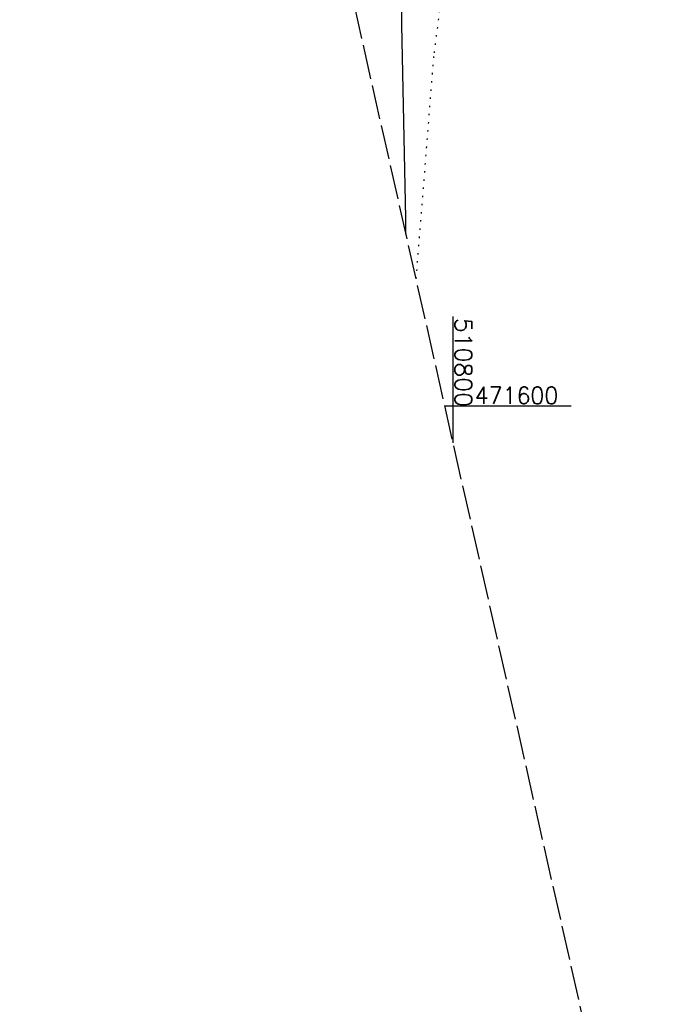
# Model space of a CAD drawing. Extents: x 510737 to 511220, y 470973 to 471938.
# Tile 17 of 25: x 510737 to 510831, y 471513 to 471656. Entities that reach past the tile are written whole.
import ezdxf

# ---------------------------------------------------------------- set-up
doc = ezdxf.new("R2010")
doc.units = 0
doc.header["$LTSCALE"] = 10
doc.header["$MEASUREMENT"] = 0
for name, pattern in [('LT00', [0]), ('LT14', [0.6, 0.5, -0.1]), ('PUNKTX2_STR', [0.6, 0.1, -0.5])]:
    doc.linetypes.add(name, pattern=pattern)
for name, color, linetype in [('--WASSER_GRENZE', 180, 'PUNKTX2_STR'), ('DFK_KATASTER', 250, 'LT00'), ('V95_RASTER', 250, 'LT00')]:
    doc.layers.add(name, color=color, linetype=linetype)
doc.layers.add('-BLATT_95-RAND', color=7, linetype='LT14', plot=False)
doc.styles.get("Standard").update_dxf_attribs({"font": 'romans.shx'})

msp = doc.modelspace()

# ---------------------------------------------------------------- linework, layer by layer
at = {"layer": '--WASSER_GRENZE', "ltscale": 0.2}
msp.add_lwpolyline([(510758.03, 471879.95), (510758.92, 471877.58), (510767.7, 471856.1), (510772.02, 471842.57), (510774.82, 471821.47), (510776.33, 471813.75), (510782.97, 471789.37), (510786.24, 471773.1), (510792.15, 471747.79), (510795.43, 471732.35), (510797.28, 471724.16), (510799.02, 471711.02), (510800.42, 471692.08), (510800.64, 471678.4), (510798.98, 471664.91), (510797.18, 471651.07), (510794.6, 471618.51)], dxfattribs=at)
at = {"layer": '-BLATT_95-RAND'}
msp.add_lwpolyline([(510736.69, 471875.13), (510940.32, 470972.83), (511220.28, 471036.01), (511016.64, 471938.32), (510736.69, 471875.13)], dxfattribs=at)
at = {"layer": 'DFK_KATASTER'}
for p, q in [((510792.57, 471655.71), (510792.67, 471668.86)), ((510793.12, 471627.46), (510792.57, 471655.71)), ((510793.11, 471625.12), (510793.12, 471627.46))]:
    msp.add_line(p, q, dxfattribs=at)
at = {"layer": 'V95_RASTER'}
for p, q in [((510800, 471613.09), (510800, 471594.59)), ((510798.78, 471600), (510817.28, 471600))]:
    msp.add_line(p, q, dxfattribs=at)

# ---------------------------------------------------------------- texts
for s, rotation, width, p in [(' 510800', 269.9998, 1.014, (510800.3, 471614.63)), (' 471600', 359.9998, 0.95, (510801.58, 471600.29))]:
    msp.add_text(s, height=2.5, rotation=rotation, dxfattribs=dict(at, width=width)).set_placement(p)

doc.saveas('drawing.dxf')
